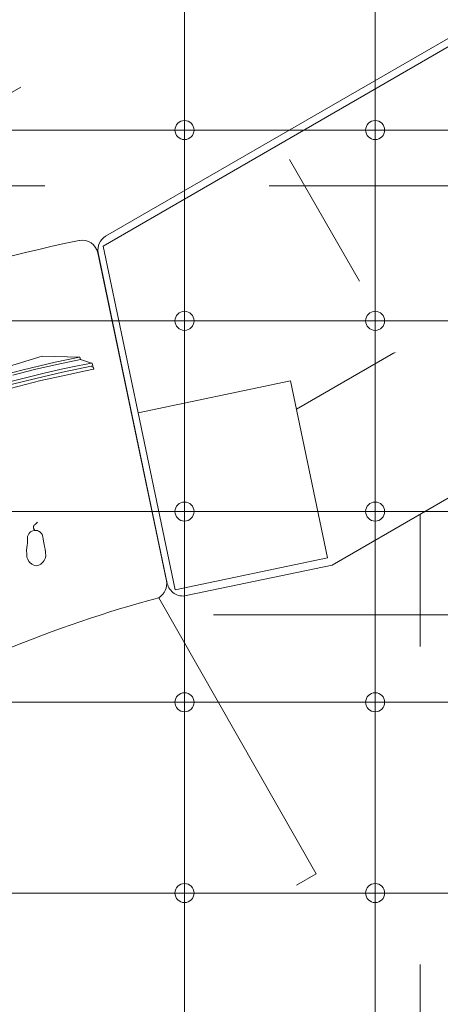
# Model space of a CAD drawing. Header units: metres. Extents: x -45 to 152, y -127 to 99.
# Tile 155 of 256: x -28.26 to -26.94, y -16.07 to -12.98. Entities that reach past the tile are written whole.
import ezdxf

# ---------------------------------------------------------------- set-up
doc = ezdxf.new("R2010")
doc.units = ezdxf.units.M
for name, pattern in [('Achsen 01', [5.291531, 3.175, -1.058062, 0.352704, -0.705764]), ('gestrichelt - 01', [2, 1, -1]), ('Raster 01', [2, 1, -1])]:
    doc.linetypes.add(name, pattern=pattern)
for name, color, linetype, lineweight in [('036_Bodenbelagarbeiten-350 Doppelbodenelement', 7, 'Continuous', 9), ('_1.35m (3D)', 7, 'Continuous', 9), ('_GRU (2D)', 7, 'Continuous', 9), ('_OG 2 (2D)', 7, 'Continuous', 9)]:
    doc.layers.add(name, color=color, linetype=linetype, lineweight=lineweight)
for name, color, linetype, lineweight, true_color in [('ACTES-Einrichtung Aufsicht.', 7, 'Continuous', 9, 0xa6a6a6), ('AV1-Achsen', 1, 'Achsen 01', 18, 0xff0000), ('AV1-Bewegungsfläche', 7, 'gestrichelt - 01', 9, 0xd9d9d9), ('AV1-Raster', 7, 'Raster 01', 9, 0xa6a6a6)]:
    doc.layers.add(name, color=color, linetype=linetype, lineweight=lineweight, true_color=true_color)

# ---------------------------------------------------------------- blocks, each defined once
blk = doc.blocks.new('Group-2')
at = {"layer": 'AV1-Raster'}
for p, q in [((-27, -22.95), (-27, 1.35)), ((1.35, -13.5), (-40.5, -13.5)), ((1.35, -14.85), (-40.5, -14.85))]:
    blk.add_line(p, q, dxfattribs=at)
blk = doc.blocks.new('1.35m (3D)')
at = {"layer": 'AV1-Raster', "color": 7}
blk.add_blockref('Group-2', (0, 0), dxfattribs=at)
blk = doc.blocks.new('Group-96')
at = {"color": 255, "transparency": 33554559}
blk.add_wipeout([(-27.9901, -13.6591), (-27.9962, -13.6635), (-28.0016, -13.6688), (-28.0062, -13.6748), (-28.0098, -13.6814), (-28.0123, -13.6886), (-28.0138, -13.696), (-28.0141, -13.7035), (-28.0133, -13.711), (-27.7957, -14.7509), (-27.7927, -14.7603), (-27.788, -14.7689), (-27.7817, -14.7764), (-27.7741, -14.7825), (-27.7654, -14.7871), (-27.756, -14.7898), (-27.7462, -14.7907), (-27.7365, -14.7896), (-27.2769, -14.6935), (-26.373, -14.1716), (-26.0599, -13.8217), (-26.0541, -13.8137), (-26.05, -13.8049), (-26.0477, -13.7953), (-26.0473, -13.7855), (-26.0488, -13.7759), (-26.0521, -13.7666), (-26.0572, -13.7583), (-26.0638, -13.7511), (-26.8561, -13.0422), (-26.8621, -13.0379), (-26.8688, -13.0345), (-26.8759, -13.0321), (-26.8833, -13.0309), (-26.8907, -13.0307), (-26.8981, -13.0317), (-26.9053, -13.0337), (-26.9121, -13.0368)], dxfattribs=at).dxf.layer = 'ACTES-Einrichtung Aufsicht.'
at = {"layer": 'ACTES-Einrichtung Aufsicht.'}
blk.add_line((-27.3894, -14.2026), (-26.7418, -13.8288), dxfattribs=at)
at = {"layer": 'ACTES-Einrichtung Aufsicht.', "flags": 128}
blk.add_lwpolyline([(-27.9901, -13.6591, 0.312064), (-28.0133, -13.711), (-27.7957, -14.7509, 0.414214), (-27.7365, -14.7896), (-27.2769, -14.6935), (-26.373, -14.1716), (-26.0599, -13.8217, 0.41418), (-26.0638, -13.7511), (-26.8561, -13.0422, 0.308358), (-26.9121, -13.0368)], format="xyb", close=True, dxfattribs=at)
at = {"layer": 'AV1-Bewegungsfläche', "color": 9, "flags": 128}
blk.add_lwpolyline([(-27.3273, -15.6648), (-27.8229, -14.7962, 0.063875), (-28.7673, -15.1853, 0.008083), (-28.8778, -15.2507, 0.055453), (-29.5784, -15.7958), (-29.1925, -16.4854), (-29.0877, -16.6691)], format="xyb", close=True, dxfattribs=at)
at = {"color": 255, "transparency": 33554559}
blk.add_wipeout([(-26.9366, -13.1438), (-26.7161, -13.5257), (-27.6659, -14.074), (-27.8864, -13.6921)], dxfattribs=at).dxf.layer = 'ACTES-Einrichtung Aufsicht.'
at = {"layer": 'ACTES-Einrichtung Aufsicht.', "flags": 128}
blk.add_lwpolyline([(-26.9366, -13.1438), (-26.7161, -13.5257), (-27.6659, -14.074), (-27.8864, -13.6921)], close=True, dxfattribs=at)
at = {"color": 255, "transparency": 33554559}
blk.add_wipeout([(-27.8875, -14.2144), (-27.9981, -13.6898), (-26.8816, -13.0452), (-26.8677, -13.0587), (-26.0602, -13.7845)], dxfattribs=at).dxf.layer = 'ACTES-Einrichtung Aufsicht.'
at = {"layer": 'ACTES-Einrichtung Aufsicht.'}
blk.add_line((-27.4115, -13.4179), (-27.191, -13.7999), dxfattribs=at)
at = {"layer": 'ACTES-Einrichtung Aufsicht.', "flags": 128}
blk.add_lwpolyline([(-27.8875, -14.2144), (-27.9981, -13.6898), (-26.8816, -13.0452), (-26.8677, -13.0587), (-26.0602, -13.7845)], dxfattribs=at)
at = {"color": 255, "transparency": 33554559}
blk.add_wipeout([(-27.8875, -14.2144), (-27.4079, -14.114), (-27.2914, -14.6709), (-27.771, -14.7713)], dxfattribs=at).dxf.layer = 'ACTES-Einrichtung Aufsicht.'
at = {"layer": 'ACTES-Einrichtung Aufsicht.', "flags": 128}
blk.add_lwpolyline([(-27.8875, -14.2144), (-27.4079, -14.114), (-27.2914, -14.6709), (-27.771, -14.7713)], close=True, dxfattribs=at)
at = {"color": 255, "transparency": 33554687}
blk.add_wipeout([(-28.7673, -15.1853), (-28.7812, -15.1933), (-28.7951, -15.2013), (-28.809, -15.2094), (-28.8228, -15.2176), (-28.8366, -15.2258), (-28.8504, -15.234), (-28.8641, -15.2423), (-28.8778, -15.2507), (-28.9717, -15.3101), (-29.064, -15.3722), (-29.1545, -15.4367), (-29.2432, -15.5038), (-29.33, -15.5733), (-29.4148, -15.6451), (-29.4976, -15.7193), (-29.5784, -15.7958), (-29.5855, -15.7994), (-29.5931, -15.8018), (-29.601, -15.803), (-29.609, -15.8029), (-29.6168, -15.8015), (-29.6244, -15.7989), (-29.6314, -15.7952), (-29.6378, -15.7903), (-29.6378, -15.7903), (-29.6379, -15.7903), (-29.6379, -15.7902), (-29.638, -15.7902), (-29.638, -15.7901), (-29.6381, -15.7901), (-29.6381, -15.79), (-29.6382, -15.79), (-30.4235, -15.0874), (-30.43, -15.0801), (-30.435, -15.0718), (-30.4382, -15.0626), (-30.4397, -15.053), (-30.4392, -15.0433), (-30.4369, -15.0338), (-30.4328, -15.025), (-30.427, -15.0171), (-30.1863, -14.7707), (-29.9267, -14.5441), (-29.65, -14.3388), (-29.3579, -14.1561), (-29.0521, -13.9972), (-28.7348, -13.8631), (-28.4078, -13.7545), (-28.0732, -13.6723), (-28.0731, -13.6723), (-28.0731, -13.6722), (-28.073, -13.6722), (-28.0729, -13.6722), (-28.0728, -13.6722), (-28.0728, -13.6722), (-28.0727, -13.6722), (-28.0726, -13.6722), (-28.0732, -13.6723), (-28.0635, -13.6713), (-28.0538, -13.6723), (-28.0445, -13.6751), (-28.0359, -13.6796), (-28.0284, -13.6858), (-28.0221, -13.6932), (-28.0175, -13.7018), (-28.0146, -13.7111), (-27.7987, -14.7425), (-27.7977, -14.7503), (-27.7979, -14.7582), (-27.7994, -14.7659), (-27.8021, -14.7733), (-27.8058, -14.7802), (-27.8106, -14.7864), (-27.8164, -14.7918), (-27.8229, -14.7962), (-27.9459, -14.8315), (-28.0678, -14.8706), (-28.1884, -14.9137), (-28.3075, -14.9606), (-28.4251, -15.0112), (-28.541, -15.0656), (-28.6551, -15.1237)], dxfattribs=at).dxf.layer = 'ACTES-Einrichtung Aufsicht.'
at = {"layer": 'ACTES-Einrichtung Aufsicht.'}
blk.add_line((-27.7987, -14.7425), (-28.0146, -13.7111), dxfattribs=at)
at = {"layer": 'ACTES-Einrichtung Aufsicht.', "transparency": 33554534, "flags": 128}
blk.add_lwpolyline([(-28.7673, -15.1853, 0.008083), (-28.8778, -15.2507, 0.055453), (-29.5784, -15.7958, -0.330906), (-29.6378, -15.7903, 0.002569), (-29.6382, -15.79), (-30.4235, -15.0874, -0.41107), (-30.427, -15.0171, -0.160224), (-28.0732, -13.6723, -0.00305), (-28.0726, -13.6722), (-28.0732, -13.6723, -0.411112), (-28.0146, -13.7111), (-27.7987, -14.7425, -0.325472), (-27.8229, -14.7962, 0.063875)], format="xyb", close=True, dxfattribs=at)
at = {"color": 255, "transparency": 33554559}
for points in [[(-28.1895, -14.0361), (-28.0725, -14.039), (-28.071, -14.0398), (-28.0689, -14.0465), (-28.034, -14.0578), (-28.0324, -14.0586), (-28.03, -14.067), (-28.0332, -14.0677), (-28.0323, -14.0708), (-28.0289, -14.0701), (-28.027, -14.0763), (-28.0278, -14.0775), (-28.053, -14.0825), (-28.1251, -14.0976), (-28.1937, -14.1132), (-28.2909, -14.1378), (-28.3806, -14.1629), (-28.4496, -14.1841), (-28.4919, -14.1973), (-28.5371, -14.2126), (-28.5912, -14.2313), (-28.6275, -14.2445), (-28.695, -14.2701), (-28.7361, -14.2865), (-28.7918, -14.3095), (-28.8095, -14.3171), (-28.811, -14.3165), (-28.8129, -14.3103), (-28.8097, -14.309), (-28.8107, -14.3058), (-28.8139, -14.3072), (-28.8164, -14.2988), (-28.8156, -14.2973), (-28.793, -14.2683), (-28.795, -14.2617), (-28.7942, -14.2601), (-28.6989, -14.1922), (-28.4992, -14.131), (-28.3892, -14.0973)], [(-28.2361, -14.6133), (-28.2362, -14.6242), (-28.2368, -14.6311), (-28.2376, -14.6379), (-28.2385, -14.6475), (-28.2384, -14.6581), (-28.238, -14.6682), (-28.235, -14.6751), (-28.232, -14.6819), (-28.2285, -14.6853), (-28.2223, -14.6904), (-28.2179, -14.6929), (-28.2125, -14.6949), (-28.2067, -14.6955), (-28.2002, -14.6941), (-28.1942, -14.6908), (-28.1892, -14.6868), (-28.1861, -14.683), (-28.183, -14.6793), (-28.1807, -14.6722), (-28.1785, -14.665), (-28.1794, -14.6532), (-28.1804, -14.6433), (-28.1821, -14.6349), (-28.1836, -14.6282), (-28.1855, -14.6182), (-28.1862, -14.6106), (-28.1872, -14.6042), (-28.1897, -14.597), (-28.1919, -14.5938), (-28.1949, -14.5905), (-28.1982, -14.5878), (-28.2011, -14.5864), (-28.2049, -14.5851), (-28.2081, -14.5846), (-28.2126, -14.5846), (-28.2148, -14.5847), (-28.2194, -14.5855), (-28.2226, -14.5869), (-28.2267, -14.5893), (-28.2282, -14.5908), (-28.2318, -14.5951), (-28.2342, -14.5998), (-28.2355, -14.6037), (-28.2358, -14.6069)]]:
    blk.add_wipeout(points, dxfattribs=at).dxf.layer = 'ACTES-Einrichtung Aufsicht.'
at = {"layer": 'ACTES-Einrichtung Aufsicht.', "flags": 128}
blk.add_lwpolyline([(-28.3892, -14.0973), (-28.1895, -14.0361), (-28.0725, -14.039), (-28.071, -14.0398), (-28.0689, -14.0465), (-28.034, -14.0578), (-28.0324, -14.0586), (-28.03, -14.067), (-28.0332, -14.0677), (-28.0323, -14.0708), (-28.0289, -14.0701), (-28.027, -14.0763), (-28.0278, -14.0775), (-28.053, -14.0825), (-28.1251, -14.0976), (-28.1937, -14.1132), (-28.2909, -14.1378)], dxfattribs=at)
blk.add_lwpolyline([(-28.2361, -14.6133), (-28.2362, -14.6242), (-28.2368, -14.6311), (-28.2376, -14.6379), (-28.2385, -14.6475), (-28.2384, -14.6581), (-28.238, -14.6682), (-28.235, -14.6751), (-28.232, -14.6819), (-28.2285, -14.6853), (-28.2223, -14.6904), (-28.2179, -14.6929), (-28.2125, -14.6949), (-28.2067, -14.6955), (-28.2002, -14.6941), (-28.1942, -14.6908), (-28.1892, -14.6868), (-28.1861, -14.683), (-28.183, -14.6793), (-28.1807, -14.6722), (-28.1785, -14.665), (-28.1794, -14.6532), (-28.1804, -14.6433), (-28.1821, -14.6349), (-28.1836, -14.6282), (-28.1855, -14.6182), (-28.1862, -14.6106), (-28.1872, -14.6042), (-28.1897, -14.597), (-28.1919, -14.5938), (-28.1949, -14.5905), (-28.1982, -14.5878), (-28.2011, -14.5864), (-28.2049, -14.5851), (-28.2081, -14.5846), (-28.2126, -14.5846), (-28.2148, -14.5847), (-28.2194, -14.5855), (-28.2226, -14.5869), (-28.2267, -14.5893), (-28.2282, -14.5908), (-28.2318, -14.5951), (-28.2342, -14.5998), (-28.2355, -14.6037), (-28.2358, -14.6069)], close=True, dxfattribs=at)
at = {"color": 255, "transparency": 33554559}
for points in [[(-28.0725, -14.039), (-28.0709, -14.0398), (-28.0689, -14.0465), (-28.1436, -14.0622), (-28.2141, -14.0785), (-28.2825, -14.0957), (-28.3477, -14.1133), (-28.4365, -14.1393), (-28.5031, -14.1604), (-28.5769, -14.1853), (-28.6435, -14.2093), (-28.7128, -14.2358), (-28.793, -14.2683), (-28.795, -14.2617), (-28.7942, -14.2601), (-28.7317, -14.2346), (-28.6867, -14.2173), (-28.6344, -14.1976), (-28.5764, -14.1767), (-28.5038, -14.1522), (-28.4385, -14.1316), (-28.3743, -14.1125), (-28.3147, -14.0959), (-28.249, -14.0789), (-28.1489, -14.0552)], [(-28.213, -14.5846), (-28.2146, -14.5818), (-28.2159, -14.5791), (-28.2167, -14.5767), (-28.2172, -14.5746), (-28.2173, -14.5727), (-28.2169, -14.571), (-28.2162, -14.5696), (-28.2151, -14.5684), (-28.2138, -14.5674), (-28.2125, -14.5662), (-28.2112, -14.565), (-28.2099, -14.5638), (-28.2085, -14.5625), (-28.2072, -14.5611), (-28.2058, -14.5597), (-28.2045, -14.5583)]]:
    blk.add_wipeout(points, dxfattribs=at).dxf.layer = 'ACTES-Einrichtung Aufsicht.'
at = {"layer": 'ACTES-Einrichtung Aufsicht.', "flags": 128}
blk.add_lwpolyline([(-28.3147, -14.0959), (-28.249, -14.0789), (-28.1489, -14.0552), (-28.0725, -14.039), (-28.0709, -14.0398), (-28.0689, -14.0465), (-28.1436, -14.0622), (-28.2141, -14.0785), (-28.2825, -14.0957)], dxfattribs=at)
at = {"layer": 'ACTES-Einrichtung Aufsicht.'}
blk.add_open_spline([(-28.213, -14.5846), (-28.2203, -14.5726), (-28.2099, -14.5642), (-28.2045, -14.5583)], degree=2, dxfattribs=at)
at = {"color": 255, "transparency": 33554559}
blk.add_wipeout([(-28.03, -14.0671), (-28.1255, -14.0867), (-28.2092, -14.1061), (-28.2876, -14.1257), (-28.3659, -14.1477), (-28.4283, -14.1659), (-28.5017, -14.1894), (-28.5746, -14.2143), (-28.6507, -14.2419), (-28.7189, -14.268), (-28.7684, -14.2881), (-28.8139, -14.3071), (-28.8164, -14.2988), (-28.8156, -14.2973), (-28.6898, -14.2463), (-28.6214, -14.2207), (-28.5555, -14.1969), (-28.5007, -14.1788), (-28.4312, -14.1565), (-28.367, -14.1377), (-28.3192, -14.1242), (-28.2967, -14.1179), (-28.2339, -14.1018), (-28.1836, -14.09), (-28.125, -14.0764), (-28.0783, -14.0666), (-28.034, -14.0578), (-28.0324, -14.0586), (-28.03, -14.067)], dxfattribs=at).dxf.layer = 'ACTES-Einrichtung Aufsicht.'
at = {"layer": 'ACTES-Einrichtung Aufsicht.', "flags": 128}
for points in [[(-28.03, -14.0671), (-28.1255, -14.0867), (-28.2092, -14.1061), (-28.2876, -14.1257)], [(-28.2967, -14.1179), (-28.2339, -14.1018), (-28.1836, -14.09), (-28.125, -14.0764), (-28.0783, -14.0666), (-28.034, -14.0578), (-28.0324, -14.0586), (-28.03, -14.067)]]:
    blk.add_lwpolyline(points, dxfattribs=at)
blk = doc.blocks.new('Group-98')
at = {"layer": 'AV1-Bewegungsfläche', "color": 9, "flags": 128}
blk.add_lwpolyline([(-27.3273, -12.6592), (-27.8229, -11.7906, 0.063875), (-28.7673, -12.1798, 0.008083), (-28.8778, -12.2451, 0.055453), (-29.5784, -12.7902), (-29.1925, -13.4799), (-29.0877, -13.6636)], format="xyb", close=True, dxfattribs=at)
blk = doc.blocks.new('Group-101')
at = {"layer": 'ACTES-Einrichtung Aufsicht.', "color": 7}
blk.add_blockref('Group-96', (0, 0), dxfattribs=at)
at = {"layer": 'ACTES-Einrichtung Aufsicht.'}
blk.add_blockref('Group-98', (0, 0), dxfattribs=at)
blk = doc.blocks.new('OG 2 (2D)')
at = {"layer": 'ACTES-Einrichtung Aufsicht.'}
blk.add_blockref('Group-101', (0, 0), dxfattribs=at)
at = {"layer": '036_Bodenbelagarbeiten-350 Doppelbodenelement', "color": 230, "linetype": 'Continuous', "flags": 128}
for points in [[(-28.3416, -12.725), (-27.7416, -12.725), (-27.7416, -13.325), (-28.3416, -13.325)], [(-27.7416, -12.725), (-27.1416, -12.725), (-27.1416, -13.325), (-27.7416, -13.325)], [(-27.1416, -12.725), (-26.5416, -12.725), (-26.5416, -13.325), (-27.1416, -13.325)], [(-28.3416, -13.325), (-27.7416, -13.325), (-27.7416, -13.925), (-28.3416, -13.925)], [(-27.7416, -13.325), (-27.1416, -13.325), (-27.1416, -13.925), (-27.7416, -13.925)], [(-27.1416, -13.325), (-26.5416, -13.325), (-26.5416, -13.925), (-27.1416, -13.925)], [(-28.3416, -13.925), (-27.7416, -13.925), (-27.7416, -14.525), (-28.3416, -14.525)], [(-27.7416, -13.925), (-27.1416, -13.925), (-27.1416, -14.525), (-27.7416, -14.525)], [(-27.1416, -13.925), (-26.5416, -13.925), (-26.5416, -14.525), (-27.1416, -14.525)], [(-28.3416, -14.525), (-27.7416, -14.525), (-27.7416, -15.125), (-28.3416, -15.125)], [(-27.7416, -14.525), (-27.1416, -14.525), (-27.1416, -15.125), (-27.7416, -15.125)], [(-27.1416, -14.525), (-26.5416, -14.525), (-26.5416, -15.125), (-27.1416, -15.125)], [(-28.3416, -15.125), (-27.7416, -15.125), (-27.7416, -15.725), (-28.3416, -15.725)], [(-27.7416, -15.125), (-27.1416, -15.125), (-27.1416, -15.725), (-27.7416, -15.725)], [(-27.1416, -15.125), (-26.5416, -15.125), (-26.5416, -15.725), (-27.1416, -15.725)], [(-28.3416, -15.725), (-27.7416, -15.725), (-27.7416, -16.325), (-28.3416, -16.325)], [(-27.7416, -15.725), (-27.1416, -15.725), (-27.1416, -16.325), (-27.7416, -16.325)], [(-27.1416, -15.725), (-26.5416, -15.725), (-26.5416, -16.325), (-27.1416, -16.325)]]:
    blk.add_lwpolyline(points, close=True, dxfattribs=at)
at = {"layer": '036_Bodenbelagarbeiten-350 Doppelbodenelement', "color": 230, "lineweight": 18}
for centre in [(-27.7416, -13.325), (-27.1416, -13.325), (-27.7416, -13.925), (-27.1416, -13.925), (-27.7416, -14.525), (-27.1416, -14.525), (-27.7416, -15.125), (-27.1416, -15.125), (-27.7416, -15.725), (-27.1416, -15.725)]:
    blk.add_circle(centre, 0.03, dxfattribs=at)
blk = doc.blocks.new('Group-740')
at = {"layer": 'AV1-Achsen'}
blk.add_line((-43.35, -13.5), (4.2, -13.5), dxfattribs=at)
blk = doc.blocks.new('GRU (2D)')
at = {"layer": 'AV1-Achsen', "color": 7}
blk.add_blockref('Group-740', (0, 0), dxfattribs=at)

msp = doc.modelspace()

# ---------------------------------------------------------------- block references
at = {"layer": '_1.35m (3D)'}
msp.add_blockref('1.35m (3D)', (0, 0), dxfattribs=at)

# ---------------------------------------------------------------- next in the draw order: block references
at = {"layer": '_OG 2 (2D)'}
msp.add_blockref('OG 2 (2D)', (0, 0), dxfattribs=at)

# ---------------------------------------------------------------- next in the draw order: block references
at = {"layer": '_GRU (2D)'}
msp.add_blockref('GRU (2D)', (0, 0), dxfattribs=at)

doc.saveas('drawing.dxf')
